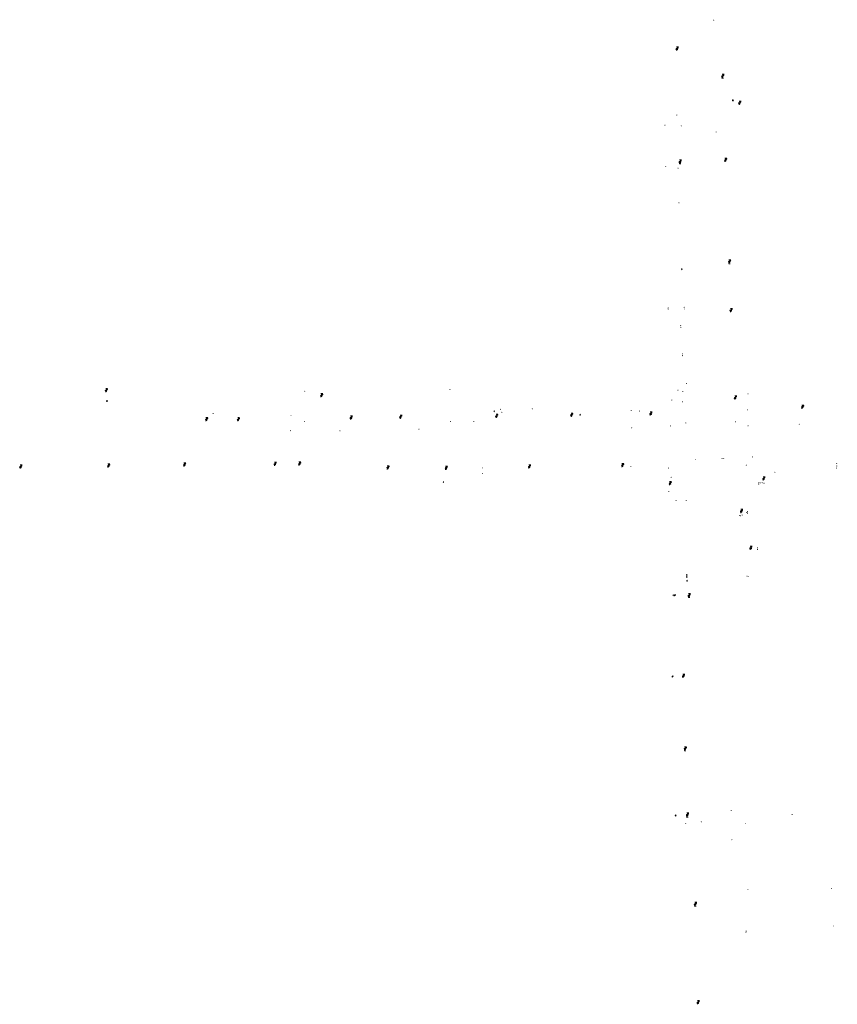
# Model space of a CAD drawing. Header units: feet. Extents: x 2474544 to 2485489, y 499118 to 500978.
# Tile 1 of 6: x 2474544 to 2475868, y 499118 to 500711. Entities that reach past the tile are written whole.
import ezdxf

# ---------------------------------------------------------------- set-up
doc = ezdxf.new("R2010")
doc.units = ezdxf.units.FT
doc.header["$MEASUREMENT"] = 0
doc.layers.add('UT_X_Misc_Cells', color=7, linetype='Continuous', lineweight=0)
doc.layers.add('UT_X_Telecom_Cells', color=30, linetype='Continuous', lineweight=0)
doc.layers.get('UT_X_Telecom_Cells').off()

# ---------------------------------------------------------------- blocks, each defined once
blk = doc.blocks.new('TPW')
at = {"layer": 'UT_X_Misc_Cells', "color": 30, "linetype": 'Continuous', "lineweight": 0}
for p, q in [((0.128, 0.18), (-0.032, 0.18)), ((0.048, 0.18), (-0.032, -0.12)), ((0.023, 0.086), (0.083, 0.086)), ((0.04, 0.15), (0.083, 0.15))]:
    blk.add_line(p, q, dxfattribs=at)
blk.add_circle((0, 0), 0.065, dxfattribs=at)
at = {"layer": 'UT_X_Misc_Cells', "color": 30, "linetype": 'Continuous', "lineweight": 0, "extrusion": (0, 0, -1)}
blk.add_arc((-0.083, 0.118), 0.0319, 88.8767, 271.1233, dxfattribs=at)
blk = doc.blocks.new('DM')
at = {"layer": 'UT_X_Misc_Cells', "linetype": 'Continuous', "lineweight": 0}
h = blk.add_hatch(color=52, dxfattribs=at)
edge = h.paths.add_edge_path()
edge.add_arc((0, 0), 0.01, 0, 360)
at = {"layer": 'UT_X_Misc_Cells', "color": 52, "linetype": 'Continuous', "lineweight": 0}
blk.add_arc((0.04, 0), 0.04, 90, 270, dxfattribs=at)
blk = doc.blocks.new('TLPW')
at = {"layer": 'UT_X_Misc_Cells', "color": 30, "linetype": 'Continuous', "lineweight": 0}
for p, q in [((0.048, 0.18), (-0.04, -0.15)), ((0.128, 0.18), (-0.032, 0.18)), ((0.023, 0.086), (0.083, 0.086)), ((0.04, 0.15), (0.083, 0.15)), ((0.08, -0.15), (-0.04, -0.15))]:
    blk.add_line(p, q, dxfattribs=at)
blk.add_circle((0, 0), 0.065, dxfattribs=at)
at = {"layer": 'UT_X_Misc_Cells', "color": 30, "linetype": 'Continuous', "lineweight": 0, "extrusion": (0, 0, -1)}
blk.add_arc((-0.083, 0.118), 0.0319, 88.8767, 271.1233, dxfattribs=at)
blk = doc.blocks.new('Generic Plan - Node')
at = {"layer": 'UT_X_Misc_Cells', "linetype": 'Continuous', "lineweight": 0}
h = blk.add_hatch(color=256, dxfattribs=at)
edge = h.paths.add_edge_path()
edge.add_arc((0, 0), 0.833, 0, 360)
blk = doc.blocks.new('Generic Plan - Node_68')
at = {"layer": 'UT_X_Misc_Cells', "linetype": 'Continuous', "lineweight": 0}
h = blk.add_hatch(color=256, dxfattribs=at)
edge = h.paths.add_edge_path()
edge.add_arc((0, 0), 0.833, 0, 360)
blk = doc.blocks.new('Generic Plan - Node_88')
at = {"layer": 'UT_X_Misc_Cells', "linetype": 'Continuous', "lineweight": 0}
h = blk.add_hatch(color=256, dxfattribs=at)
edge = h.paths.add_edge_path()
edge.add_arc((0, 0), 0.833, 0, 360)
blk = doc.blocks.new('Generic Plan - Node_89')
at = {"layer": 'UT_X_Misc_Cells', "linetype": 'Continuous', "lineweight": 0}
h = blk.add_hatch(color=256, dxfattribs=at)
edge = h.paths.add_edge_path()
edge.add_arc((0, 0), 0.833, 0, 360)
blk = doc.blocks.new('Generic Plan - Node_90')
at = {"layer": 'UT_X_Misc_Cells', "linetype": 'Continuous', "lineweight": 0}
h = blk.add_hatch(color=256, dxfattribs=at)
edge = h.paths.add_edge_path()
edge.add_arc((0, 0), 0.833, 0, 360)
blk = doc.blocks.new('Generic Plan - Node_91')
at = {"layer": 'UT_X_Misc_Cells', "linetype": 'Continuous', "lineweight": 0}
h = blk.add_hatch(color=256, dxfattribs=at)
edge = h.paths.add_edge_path()
edge.add_arc((0, 0), 0.833, 0, 360)
blk = doc.blocks.new('Generic Plan - Node_92')
at = {"layer": 'UT_X_Misc_Cells', "linetype": 'Continuous', "lineweight": 0}
h = blk.add_hatch(color=256, dxfattribs=at)
edge = h.paths.add_edge_path()
edge.add_arc((0, 0), 0.833, 0, 360)
blk = doc.blocks.new('Generic Plan - Node_93')
at = {"layer": 'UT_X_Misc_Cells', "linetype": 'Continuous', "lineweight": 0}
h = blk.add_hatch(color=256, dxfattribs=at)
edge = h.paths.add_edge_path()
edge.add_arc((0, 0), 0.833, 0, 360)
blk = doc.blocks.new('Generic Plan - Node_94')
at = {"layer": 'UT_X_Misc_Cells', "linetype": 'Continuous', "lineweight": 0}
h = blk.add_hatch(color=256, dxfattribs=at)
edge = h.paths.add_edge_path()
edge.add_arc((0, 0), 0.833, 0, 360)
blk = doc.blocks.new('Generic Plan - Node_95')
at = {"layer": 'UT_X_Misc_Cells', "linetype": 'Continuous', "lineweight": 0}
h = blk.add_hatch(color=256, dxfattribs=at)
edge = h.paths.add_edge_path()
edge.add_arc((0, 0), 0.833, 0, 360)
blk = doc.blocks.new('Generic Plan - Node_96')
at = {"layer": 'UT_X_Misc_Cells', "linetype": 'Continuous', "lineweight": 0}
h = blk.add_hatch(color=256, dxfattribs=at)
edge = h.paths.add_edge_path()
edge.add_arc((0, 0), 0.833, 0, 360)
blk = doc.blocks.new('Generic Plan - Node_97')
at = {"layer": 'UT_X_Misc_Cells', "linetype": 'Continuous', "lineweight": 0}
h = blk.add_hatch(color=256, dxfattribs=at)
edge = h.paths.add_edge_path()
edge.add_arc((0, 0), 0.833, 0, 360)
blk = doc.blocks.new('Generic Plan - Node_98')
at = {"layer": 'UT_X_Misc_Cells', "linetype": 'Continuous', "lineweight": 0}
h = blk.add_hatch(color=256, dxfattribs=at)
edge = h.paths.add_edge_path()
edge.add_arc((0, 0), 0.833, 0, 360)
blk = doc.blocks.new('Generic Plan - Node_112')
at = {"layer": 'UT_X_Misc_Cells', "linetype": 'Continuous', "lineweight": 0}
h = blk.add_hatch(color=256, dxfattribs=at)
edge = h.paths.add_edge_path()
edge.add_arc((0, 0), 0.833, 0, 360)
blk = doc.blocks.new('Generic Plan - Node_113')
at = {"layer": 'UT_X_Misc_Cells', "linetype": 'Continuous', "lineweight": 0}
h = blk.add_hatch(color=256, dxfattribs=at)
edge = h.paths.add_edge_path()
edge.add_arc((0, 0), 0.833, 0, 360)
blk = doc.blocks.new('Generic Plan - Node_120')
at = {"layer": 'UT_X_Misc_Cells', "linetype": 'Continuous', "lineweight": 0}
h = blk.add_hatch(color=256, dxfattribs=at)
edge = h.paths.add_edge_path()
edge.add_arc((0, 0), 0.833, 0, 360)
blk = doc.blocks.new('Generic Plan - Node_121')
at = {"layer": 'UT_X_Misc_Cells', "linetype": 'Continuous', "lineweight": 0}
h = blk.add_hatch(color=256, dxfattribs=at)
edge = h.paths.add_edge_path()
edge.add_arc((0, 0), 0.833, 0, 360)
blk = doc.blocks.new('Generic Plan - Node_122')
at = {"layer": 'UT_X_Misc_Cells', "linetype": 'Continuous', "lineweight": 0}
h = blk.add_hatch(color=256, dxfattribs=at)
edge = h.paths.add_edge_path()
edge.add_arc((0, 0), 0.833, 0, 360)
blk = doc.blocks.new('Generic Plan - Node_123')
at = {"layer": 'UT_X_Misc_Cells', "linetype": 'Continuous', "lineweight": 0}
h = blk.add_hatch(color=256, dxfattribs=at)
edge = h.paths.add_edge_path()
edge.add_arc((0, 0), 0.833, 0, 360)
blk = doc.blocks.new('Generic Plan - Node_124')
at = {"layer": 'UT_X_Misc_Cells', "linetype": 'Continuous', "lineweight": 0}
h = blk.add_hatch(color=256, dxfattribs=at)
edge = h.paths.add_edge_path()
edge.add_arc((0, 0), 0.833, 0, 360)
blk = doc.blocks.new('Generic Plan - Node_125')
at = {"layer": 'UT_X_Misc_Cells', "linetype": 'Continuous', "lineweight": 0}
h = blk.add_hatch(color=256, dxfattribs=at)
edge = h.paths.add_edge_path()
edge.add_arc((0, 0), 0.833, 0, 360)
blk = doc.blocks.new('Generic Plan - Node_126')
at = {"layer": 'UT_X_Misc_Cells', "linetype": 'Continuous', "lineweight": 0}
h = blk.add_hatch(color=256, dxfattribs=at)
edge = h.paths.add_edge_path()
edge.add_arc((0, 0), 0.833, 0, 360)
blk = doc.blocks.new('Generic Plan - Node_127')
at = {"layer": 'UT_X_Misc_Cells', "linetype": 'Continuous', "lineweight": 0}
h = blk.add_hatch(color=256, dxfattribs=at)
edge = h.paths.add_edge_path()
edge.add_arc((0, 0), 0.833, 0, 360)
blk = doc.blocks.new('Generic Plan - Node_145')
at = {"layer": 'UT_X_Misc_Cells', "linetype": 'Continuous', "lineweight": 0}
h = blk.add_hatch(color=256, dxfattribs=at)
edge = h.paths.add_edge_path()
edge.add_arc((0, 0), 0.833, 0, 360)
blk = doc.blocks.new('Generic Plan - Node_146')
at = {"layer": 'UT_X_Misc_Cells', "linetype": 'Continuous', "lineweight": 0}
h = blk.add_hatch(color=256, dxfattribs=at)
edge = h.paths.add_edge_path()
edge.add_arc((0, 0), 0.833, 0, 360)
blk = doc.blocks.new('Generic Plan - Node_166')
at = {"layer": 'UT_X_Misc_Cells', "linetype": 'Continuous', "lineweight": 0}
h = blk.add_hatch(color=256, dxfattribs=at)
edge = h.paths.add_edge_path()
edge.add_arc((0, 0), 0.833, 0, 360)
blk = doc.blocks.new('Generic Plan - Node_171')
at = {"layer": 'UT_X_Misc_Cells', "linetype": 'Continuous', "lineweight": 0}
h = blk.add_hatch(color=256, dxfattribs=at)
edge = h.paths.add_edge_path()
edge.add_arc((0, 0), 0.833, 0, 360)
blk = doc.blocks.new('Generic Plan - Node_180')
at = {"layer": 'UT_X_Misc_Cells', "linetype": 'Continuous', "lineweight": 0}
h = blk.add_hatch(color=256, dxfattribs=at)
edge = h.paths.add_edge_path()
edge.add_arc((0, 0), 0.833, 0, 360)
blk = doc.blocks.new('Generic Plan - Node_181')
at = {"layer": 'UT_X_Misc_Cells', "linetype": 'Continuous', "lineweight": 0}
h = blk.add_hatch(color=256, dxfattribs=at)
edge = h.paths.add_edge_path()
edge.add_arc((0, 0), 0.833, 0, 360)
blk = doc.blocks.new('Generic Plan - Node_189')
at = {"layer": 'UT_X_Misc_Cells', "linetype": 'Continuous', "lineweight": 0}
h = blk.add_hatch(color=256, dxfattribs=at)
edge = h.paths.add_edge_path()
edge.add_arc((0, 0), 0.833, 0, 360)
blk = doc.blocks.new('Generic Plan - Node_190')
at = {"layer": 'UT_X_Misc_Cells', "linetype": 'Continuous', "lineweight": 0}
h = blk.add_hatch(color=256, dxfattribs=at)
edge = h.paths.add_edge_path()
edge.add_arc((0, 0), 0.833, 0, 360)
blk = doc.blocks.new('Generic Plan - Node_213')
at = {"layer": 'UT_X_Misc_Cells', "linetype": 'Continuous', "lineweight": 0}
h = blk.add_hatch(color=256, dxfattribs=at)
edge = h.paths.add_edge_path()
edge.add_arc((0, 0), 0.833, 0, 360)
blk = doc.blocks.new('Generic Plan - Node_214')
at = {"layer": 'UT_X_Misc_Cells', "linetype": 'Continuous', "lineweight": 0}
h = blk.add_hatch(color=256, dxfattribs=at)
edge = h.paths.add_edge_path()
edge.add_arc((0, 0), 0.833, 0, 360)
blk = doc.blocks.new('Generic Plan - Node_215')
at = {"layer": 'UT_X_Misc_Cells', "linetype": 'Continuous', "lineweight": 0}
h = blk.add_hatch(color=256, dxfattribs=at)
edge = h.paths.add_edge_path()
edge.add_arc((0, 0), 0.833, 0, 360)
blk = doc.blocks.new('Generic Plan - Node_216')
at = {"layer": 'UT_X_Misc_Cells', "linetype": 'Continuous', "lineweight": 0}
h = blk.add_hatch(color=256, dxfattribs=at)
edge = h.paths.add_edge_path()
edge.add_arc((0, 0), 0.833, 0, 360)
blk = doc.blocks.new('Generic Plan - Node_217')
at = {"layer": 'UT_X_Misc_Cells', "linetype": 'Continuous', "lineweight": 0}
h = blk.add_hatch(color=256, dxfattribs=at)
edge = h.paths.add_edge_path()
edge.add_arc((0, 0), 0.833, 0, 360)
blk = doc.blocks.new('Generic Plan - Node_218')
at = {"layer": 'UT_X_Misc_Cells', "linetype": 'Continuous', "lineweight": 0}
h = blk.add_hatch(color=256, dxfattribs=at)
edge = h.paths.add_edge_path()
edge.add_arc((0, 0), 0.833, 0, 360)
blk = doc.blocks.new('Generic Plan - Node_219')
at = {"layer": 'UT_X_Misc_Cells', "linetype": 'Continuous', "lineweight": 0}
h = blk.add_hatch(color=256, dxfattribs=at)
edge = h.paths.add_edge_path()
edge.add_arc((0, 0), 0.833, 0, 360)
blk = doc.blocks.new('Generic Plan - Node_220')
at = {"layer": 'UT_X_Misc_Cells', "linetype": 'Continuous', "lineweight": 0}
h = blk.add_hatch(color=256, dxfattribs=at)
edge = h.paths.add_edge_path()
edge.add_arc((0, 0), 0.833, 0, 360)
blk = doc.blocks.new('Generic Plan - Node_221')
at = {"layer": 'UT_X_Misc_Cells', "linetype": 'Continuous', "lineweight": 0}
h = blk.add_hatch(color=256, dxfattribs=at)
edge = h.paths.add_edge_path()
edge.add_arc((0, 0), 0.833, 0, 360)
blk = doc.blocks.new('Generic Plan - Node_222')
at = {"layer": 'UT_X_Misc_Cells', "linetype": 'Continuous', "lineweight": 0}
h = blk.add_hatch(color=256, dxfattribs=at)
edge = h.paths.add_edge_path()
edge.add_arc((0, 0), 0.833, 0, 360)
blk = doc.blocks.new('Generic Plan - Node_223')
at = {"layer": 'UT_X_Misc_Cells', "linetype": 'Continuous', "lineweight": 0}
h = blk.add_hatch(color=256, dxfattribs=at)
edge = h.paths.add_edge_path()
edge.add_arc((0, 0), 0.833, 0, 360)
blk = doc.blocks.new('Generic Plan - Node_224')
at = {"layer": 'UT_X_Misc_Cells', "linetype": 'Continuous', "lineweight": 0}
h = blk.add_hatch(color=256, dxfattribs=at)
edge = h.paths.add_edge_path()
edge.add_arc((0, 0), 0.833, 0, 360)
blk = doc.blocks.new('Generic Plan - Node_225')
at = {"layer": 'UT_X_Misc_Cells', "linetype": 'Continuous', "lineweight": 0}
h = blk.add_hatch(color=256, dxfattribs=at)
edge = h.paths.add_edge_path()
edge.add_arc((0, 0), 0.833, 0, 360)
blk = doc.blocks.new('Generic Plan - Node_226')
at = {"layer": 'UT_X_Misc_Cells', "linetype": 'Continuous', "lineweight": 0}
h = blk.add_hatch(color=256, dxfattribs=at)
edge = h.paths.add_edge_path()
edge.add_arc((0, 0), 0.833, 0, 360)
blk = doc.blocks.new('Generic Plan - Node_227')
at = {"layer": 'UT_X_Misc_Cells', "linetype": 'Continuous', "lineweight": 0}
h = blk.add_hatch(color=256, dxfattribs=at)
edge = h.paths.add_edge_path()
edge.add_arc((0, 0), 0.833, 0, 360)
blk = doc.blocks.new('Generic Plan - Node_228')
at = {"layer": 'UT_X_Misc_Cells', "linetype": 'Continuous', "lineweight": 0}
h = blk.add_hatch(color=256, dxfattribs=at)
edge = h.paths.add_edge_path()
edge.add_arc((0, 0), 0.833, 0, 360)
blk = doc.blocks.new('Generic Plan - Node_229')
at = {"layer": 'UT_X_Misc_Cells', "linetype": 'Continuous', "lineweight": 0}
h = blk.add_hatch(color=256, dxfattribs=at)
edge = h.paths.add_edge_path()
edge.add_arc((0, 0), 0.833, 0, 360)
blk = doc.blocks.new('Generic Plan - Node_230')
at = {"layer": 'UT_X_Misc_Cells', "linetype": 'Continuous', "lineweight": 0}
h = blk.add_hatch(color=256, dxfattribs=at)
edge = h.paths.add_edge_path()
edge.add_arc((0, 0), 0.833, 0, 360)
blk = doc.blocks.new('Generic Plan - Node_231')
at = {"layer": 'UT_X_Misc_Cells', "linetype": 'Continuous', "lineweight": 0}
h = blk.add_hatch(color=256, dxfattribs=at)
edge = h.paths.add_edge_path()
edge.add_arc((0, 0), 0.833, 0, 360)
blk = doc.blocks.new('Generic Plan - Node_232')
at = {"layer": 'UT_X_Misc_Cells', "linetype": 'Continuous', "lineweight": 0}
h = blk.add_hatch(color=256, dxfattribs=at)
edge = h.paths.add_edge_path()
edge.add_arc((0, 0), 0.833, 0, 360)
blk = doc.blocks.new('Generic Plan - Node_233')
at = {"layer": 'UT_X_Misc_Cells', "linetype": 'Continuous', "lineweight": 0}
h = blk.add_hatch(color=256, dxfattribs=at)
edge = h.paths.add_edge_path()
edge.add_arc((0, 0), 0.833, 0, 360)
blk = doc.blocks.new('Generic Plan - Node_234')
at = {"layer": 'UT_X_Misc_Cells', "linetype": 'Continuous', "lineweight": 0}
h = blk.add_hatch(color=256, dxfattribs=at)
edge = h.paths.add_edge_path()
edge.add_arc((0, 0), 0.833, 0, 360)
blk = doc.blocks.new('Generic Plan - Node_235')
at = {"layer": 'UT_X_Misc_Cells', "linetype": 'Continuous', "lineweight": 0}
h = blk.add_hatch(color=256, dxfattribs=at)
edge = h.paths.add_edge_path()
edge.add_arc((0, 0), 0.833, 0, 360)
blk = doc.blocks.new('Generic Plan - Node_236')
at = {"layer": 'UT_X_Misc_Cells', "linetype": 'Continuous', "lineweight": 0}
h = blk.add_hatch(color=256, dxfattribs=at)
edge = h.paths.add_edge_path()
edge.add_arc((0, 0), 0.833, 0, 360)
blk = doc.blocks.new('Generic Plan - Node_237')
at = {"layer": 'UT_X_Misc_Cells', "linetype": 'Continuous', "lineweight": 0}
h = blk.add_hatch(color=256, dxfattribs=at)
edge = h.paths.add_edge_path()
edge.add_arc((0, 0), 0.833, 0, 360)
blk = doc.blocks.new('Generic Plan - Node_386')
at = {"layer": 'UT_X_Misc_Cells', "linetype": 'Continuous', "lineweight": 0}
h = blk.add_hatch(color=256, dxfattribs=at)
edge = h.paths.add_edge_path()
edge.add_arc((0, 0), 0.833, 0, 360)
blk = doc.blocks.new('Generic Plan - Node_387')
at = {"layer": 'UT_X_Misc_Cells', "linetype": 'Continuous', "lineweight": 0}
h = blk.add_hatch(color=256, dxfattribs=at)
edge = h.paths.add_edge_path()
edge.add_arc((0, 0), 0.833, 0, 360)
blk = doc.blocks.new('Generic Plan - Node_388')
at = {"layer": 'UT_X_Misc_Cells', "linetype": 'Continuous', "lineweight": 0}
h = blk.add_hatch(color=256, dxfattribs=at)
edge = h.paths.add_edge_path()
edge.add_arc((0, 0), 0.833, 0, 360)
blk = doc.blocks.new('Generic Plan - Node_389')
at = {"layer": 'UT_X_Misc_Cells', "linetype": 'Continuous', "lineweight": 0}
h = blk.add_hatch(color=256, dxfattribs=at)
edge = h.paths.add_edge_path()
edge.add_arc((0, 0), 0.833, 0, 360)
blk = doc.blocks.new('Generic Plan - Node_390')
at = {"layer": 'UT_X_Misc_Cells', "linetype": 'Continuous', "lineweight": 0}
h = blk.add_hatch(color=256, dxfattribs=at)
edge = h.paths.add_edge_path()
edge.add_arc((0, 0), 0.833, 0, 360)
blk = doc.blocks.new('Generic Plan - Node_391')
at = {"layer": 'UT_X_Misc_Cells', "linetype": 'Continuous', "lineweight": 0}
h = blk.add_hatch(color=256, dxfattribs=at)
edge = h.paths.add_edge_path()
edge.add_arc((0, 0), 0.833, 0, 360)
blk = doc.blocks.new('Generic Plan - Node_392')
at = {"layer": 'UT_X_Misc_Cells', "linetype": 'Continuous', "lineweight": 0}
h = blk.add_hatch(color=256, dxfattribs=at)
edge = h.paths.add_edge_path()
edge.add_arc((0, 0), 0.833, 0, 360)
blk = doc.blocks.new('Generic Plan - Node_393')
at = {"layer": 'UT_X_Misc_Cells', "linetype": 'Continuous', "lineweight": 0}
h = blk.add_hatch(color=256, dxfattribs=at)
edge = h.paths.add_edge_path()
edge.add_arc((0, 0), 0.833, 0, 360)
blk = doc.blocks.new('Generic Plan - Node_394')
at = {"layer": 'UT_X_Misc_Cells', "linetype": 'Continuous', "lineweight": 0}
h = blk.add_hatch(color=256, dxfattribs=at)
edge = h.paths.add_edge_path()
edge.add_arc((0, 0), 0.833, 0, 360)
blk = doc.blocks.new('Generic Plan - Node_395')
at = {"layer": 'UT_X_Misc_Cells', "linetype": 'Continuous', "lineweight": 0}
h = blk.add_hatch(color=256, dxfattribs=at)
edge = h.paths.add_edge_path()
edge.add_arc((0, 0), 0.833, 0, 360)
blk = doc.blocks.new('Generic Plan - Node_396')
at = {"layer": 'UT_X_Misc_Cells', "linetype": 'Continuous', "lineweight": 0}
h = blk.add_hatch(color=256, dxfattribs=at)
edge = h.paths.add_edge_path()
edge.add_arc((0, 0), 0.833, 0, 360)
blk = doc.blocks.new('Generic Plan - Node_397')
at = {"layer": 'UT_X_Misc_Cells', "linetype": 'Continuous', "lineweight": 0}
h = blk.add_hatch(color=256, dxfattribs=at)
edge = h.paths.add_edge_path()
edge.add_arc((0, 0), 0.833, 0, 360)
blk = doc.blocks.new('Generic Plan - Node_398')
at = {"layer": 'UT_X_Misc_Cells', "linetype": 'Continuous', "lineweight": 0}
h = blk.add_hatch(color=256, dxfattribs=at)
edge = h.paths.add_edge_path()
edge.add_arc((0, 0), 0.833, 0, 360)
blk = doc.blocks.new('Generic Plan - Node_399')
at = {"layer": 'UT_X_Misc_Cells', "linetype": 'Continuous', "lineweight": 0}
h = blk.add_hatch(color=256, dxfattribs=at)
edge = h.paths.add_edge_path()
edge.add_arc((0, 0), 0.833, 0, 360)
blk = doc.blocks.new('Generic Plan - Node_491')
at = {"layer": 'UT_X_Misc_Cells', "linetype": 'Continuous', "lineweight": 0}
h = blk.add_hatch(color=256, dxfattribs=at)
edge = h.paths.add_edge_path()
edge.add_arc((0, 0), 0.833, 0, 360)
blk = doc.blocks.new('Generic Plan - Node_492')
at = {"layer": 'UT_X_Misc_Cells', "linetype": 'Continuous', "lineweight": 0}
h = blk.add_hatch(color=256, dxfattribs=at)
edge = h.paths.add_edge_path()
edge.add_arc((0, 0), 0.833, 0, 360)
blk = doc.blocks.new('Generic Plan - Node_493')
at = {"layer": 'UT_X_Misc_Cells', "linetype": 'Continuous', "lineweight": 0}
h = blk.add_hatch(color=256, dxfattribs=at)
edge = h.paths.add_edge_path()
edge.add_arc((0, 0), 0.833, 0, 360)
blk = doc.blocks.new('Generic Plan - Node_494')
at = {"layer": 'UT_X_Misc_Cells', "linetype": 'Continuous', "lineweight": 0}
h = blk.add_hatch(color=256, dxfattribs=at)
edge = h.paths.add_edge_path()
edge.add_arc((0, 0), 0.833, 0, 360)
blk = doc.blocks.new('Generic Plan - Node_495')
at = {"layer": 'UT_X_Misc_Cells', "linetype": 'Continuous', "lineweight": 0}
h = blk.add_hatch(color=256, dxfattribs=at)
edge = h.paths.add_edge_path()
edge.add_arc((0, 0), 0.833, 0, 360)
blk = doc.blocks.new('Generic Plan - Node_496')
at = {"layer": 'UT_X_Misc_Cells', "linetype": 'Continuous', "lineweight": 0}
h = blk.add_hatch(color=256, dxfattribs=at)
edge = h.paths.add_edge_path()
edge.add_arc((0, 0), 0.833, 0, 360)
blk = doc.blocks.new('Generic Plan - Node_497')
at = {"layer": 'UT_X_Misc_Cells', "linetype": 'Continuous', "lineweight": 0}
h = blk.add_hatch(color=256, dxfattribs=at)
edge = h.paths.add_edge_path()
edge.add_arc((0, 0), 0.833, 0, 360)
blk = doc.blocks.new('Generic Plan - Node_498')
at = {"layer": 'UT_X_Misc_Cells', "linetype": 'Continuous', "lineweight": 0}
h = blk.add_hatch(color=256, dxfattribs=at)
edge = h.paths.add_edge_path()
edge.add_arc((0, 0), 0.833, 0, 360)
blk = doc.blocks.new('Generic Plan - Node_499')
at = {"layer": 'UT_X_Misc_Cells', "linetype": 'Continuous', "lineweight": 0}
h = blk.add_hatch(color=256, dxfattribs=at)
edge = h.paths.add_edge_path()
edge.add_arc((0, 0), 0.833, 0, 360)
blk = doc.blocks.new('Generic Plan - Node_500')
at = {"layer": 'UT_X_Misc_Cells', "linetype": 'Continuous', "lineweight": 0}
h = blk.add_hatch(color=256, dxfattribs=at)
edge = h.paths.add_edge_path()
edge.add_arc((0, 0), 0.833, 0, 360)
blk = doc.blocks.new('Generic Plan - Node_501')
at = {"layer": 'UT_X_Misc_Cells', "linetype": 'Continuous', "lineweight": 0}
h = blk.add_hatch(color=256, dxfattribs=at)
edge = h.paths.add_edge_path()
edge.add_arc((0, 0), 0.833, 0, 360)
blk = doc.blocks.new('Generic Plan - Node_502')
at = {"layer": 'UT_X_Misc_Cells', "linetype": 'Continuous', "lineweight": 0}
h = blk.add_hatch(color=256, dxfattribs=at)
edge = h.paths.add_edge_path()
edge.add_arc((0, 0), 0.833, 0, 360)
blk = doc.blocks.new('Generic Plan - Node_503')
at = {"layer": 'UT_X_Misc_Cells', "linetype": 'Continuous', "lineweight": 0}
h = blk.add_hatch(color=256, dxfattribs=at)
edge = h.paths.add_edge_path()
edge.add_arc((0, 0), 0.833, 0, 360)
blk = doc.blocks.new('Generic Plan - Node_504')
at = {"layer": 'UT_X_Misc_Cells', "linetype": 'Continuous', "lineweight": 0}
h = blk.add_hatch(color=256, dxfattribs=at)
edge = h.paths.add_edge_path()
edge.add_arc((0, 0), 0.833, 0, 360)
blk = doc.blocks.new('Generic Plan - Node_505')
at = {"layer": 'UT_X_Misc_Cells', "linetype": 'Continuous', "lineweight": 0}
h = blk.add_hatch(color=256, dxfattribs=at)
edge = h.paths.add_edge_path()
edge.add_arc((0, 0), 0.833, 0, 360)
blk = doc.blocks.new('Generic Plan - Node_506')
at = {"layer": 'UT_X_Misc_Cells', "linetype": 'Continuous', "lineweight": 0}
h = blk.add_hatch(color=256, dxfattribs=at)
edge = h.paths.add_edge_path()
edge.add_arc((0, 0), 0.833, 0, 360)
blk = doc.blocks.new('Generic Plan - Node_507')
at = {"layer": 'UT_X_Misc_Cells', "linetype": 'Continuous', "lineweight": 0}
h = blk.add_hatch(color=256, dxfattribs=at)
edge = h.paths.add_edge_path()
edge.add_arc((0, 0), 0.833, 0, 360)
blk = doc.blocks.new('Generic Plan - Node_508')
at = {"layer": 'UT_X_Misc_Cells', "linetype": 'Continuous', "lineweight": 0}
h = blk.add_hatch(color=256, dxfattribs=at)
edge = h.paths.add_edge_path()
edge.add_arc((0, 0), 0.833, 0, 360)
blk = doc.blocks.new('Generic Plan - Node_575')
at = {"layer": 'UT_X_Misc_Cells', "linetype": 'Continuous', "lineweight": 0}
h = blk.add_hatch(color=256, dxfattribs=at)
edge = h.paths.add_edge_path()
edge.add_arc((0, 0), 0.833, 0, 360)
blk = doc.blocks.new('Generic Plan - Node_577')
at = {"layer": 'UT_X_Misc_Cells', "linetype": 'Continuous', "lineweight": 0}
h = blk.add_hatch(color=256, dxfattribs=at)
edge = h.paths.add_edge_path()
edge.add_arc((0, 0), 0.833, 0, 360)
blk = doc.blocks.new('Generic Plan - Node_578')
at = {"layer": 'UT_X_Misc_Cells', "linetype": 'Continuous', "lineweight": 0}
h = blk.add_hatch(color=256, dxfattribs=at)
edge = h.paths.add_edge_path()
edge.add_arc((0, 0), 0.833, 0, 360)
blk = doc.blocks.new('Generic Plan - Node_579')
at = {"layer": 'UT_X_Misc_Cells', "linetype": 'Continuous', "lineweight": 0}
h = blk.add_hatch(color=256, dxfattribs=at)
edge = h.paths.add_edge_path()
edge.add_arc((0, 0), 0.833, 0, 360)
blk = doc.blocks.new('Generic Plan - Node_580')
at = {"layer": 'UT_X_Misc_Cells', "linetype": 'Continuous', "lineweight": 0}
h = blk.add_hatch(color=256, dxfattribs=at)
edge = h.paths.add_edge_path()
edge.add_arc((0, 0), 0.833, 0, 360)
blk = doc.blocks.new('Generic Plan - Node_581')
at = {"layer": 'UT_X_Misc_Cells', "linetype": 'Continuous', "lineweight": 0}
h = blk.add_hatch(color=256, dxfattribs=at)
edge = h.paths.add_edge_path()
edge.add_arc((0, 0), 0.833, 0, 360)
blk = doc.blocks.new('Generic Plan - Node_663')
at = {"layer": 'UT_X_Misc_Cells', "linetype": 'Continuous', "lineweight": 0}
h = blk.add_hatch(color=256, dxfattribs=at)
edge = h.paths.add_edge_path()
edge.add_arc((0, 0), 0.833, 0, 360)

msp = doc.modelspace()

# ---------------------------------------------------------------- block references
at = {"layer": 'UT_X_Misc_Cells', "linetype": 'Continuous', "lineweight": 0}
for name, p in [('Generic Plan - Node_113', (2475668, 500710.4)), ('Generic Plan - Node_579', (2475668, 500710.3)), ('Generic Plan - Node_396', (2475608.4, 500556.9)), ('Generic Plan - Node_507', (2475589.1, 500540.6)), ('Generic Plan - Node_508', (2475615.5, 500539.3)), ('Generic Plan - Node_397', (2475590.3, 500473.9)), ('Generic Plan - Node_394', (2475610.2, 500471.1)), ('Generic Plan - Node_504', (2475594.1, 500243)), ('Generic Plan - Node_505', (2475594.3, 500244.9)), ('Generic Plan - Node_506', (2475620.3, 500245.9)), ('Generic Plan - Node_503', (2475620.5, 500243.1)), ('Generic Plan - Node_222', (2475624, 500122.7)), ('Generic Plan - Node_663', (2475005.9, 500110)), ('Generic Plan - Node_498', (2475240.9, 500112.8)), ('Generic Plan - Node_145', (2475610.1, 500111.7)), ('Generic Plan - Node_146', (2475617.9, 500109.5)), ('Generic Plan - Node_398', (2475723.5, 500105.7)), ('Generic Plan - Node_223', (2475600.2, 500095.8)), ('Generic Plan - Node_395', (2475617.6, 500092.8)), ('Generic Plan - Node_126', (2474857.6, 500074.1)), ('Generic Plan - Node_95', (2475322.7, 500080.9)), ('Generic Plan - Node_94', (2475325, 500076)), ('Generic Plan - Node_124', (2475534.3, 500078.7)), ('Generic Plan - Node_125', (2475547.9, 500078)), ('Generic Plan - Node_399', (2475722.4, 500080.1)), ('Generic Plan - Node_123', (2474983.7, 500071)), ('Generic Plan - Node_575', (2475005.8, 500061)), ('Generic Plan - Node_497', (2475241.9, 500060.9)), ('Generic Plan - Node_499', (2475279.5, 500060.9)), ('Generic Plan - Node', (2475703, 500060.6)), ('Generic Plan - Node_121', (2474982.9, 500046.1)), ('Generic Plan - Node_122', (2475535.2, 500050.7)), ('Generic Plan - Node_127', (2475598, 500053.9)), ('Generic Plan - Node_68', (2475723.6, 500054.2)), ('Generic Plan - Node_190', (2475806.5, 500056.6)), ('Generic Plan - Node_89', (2475638.2, 499999.3)), ('Generic Plan - Node_577', (2475638.2, 499999.3)), ('Generic Plan - Node_581', (2475684.2, 500001.4)), ('Generic Plan - Node_390', (2475730.7, 500003.7)), ('Generic Plan - Node_218', (2475233.6, 499983.8)), ('Generic Plan - Node_386', (2475234.3, 499983.3)), ('Generic Plan - Node_93', (2475293.5, 499985.9)), ('Generic Plan - Node_221', (2475533.9, 499988)), ('Generic Plan - Node_112', (2475594.7, 499985.8)), ('Generic Plan - Node_235', (2475720.7, 499990.5)), ('Generic Plan - Node_120', (2475866.7, 499985.7)), ('Generic Plan - Node_237', (2475867.1, 499993.1)), ('Generic Plan - Node_393', (2475867.3, 499989.1)), ('Generic Plan - Node_387', (2475230.2, 499962.2)), ('Generic Plan - Node_219', (2475230.5, 499963.5)), ('Generic Plan - Node_500', (2475293.8, 499976.7)), ('Generic Plan - Node_220', (2475599.1, 499970.9)), ('Generic Plan - Node_501', (2475595.4, 499947.6)), ('Generic Plan - Node_233', (2475740.9, 499959.8)), ('Generic Plan - Node_234', (2475740.9, 499961.9)), ('Generic Plan - Node_236', (2475743.1, 499961.8)), ('Generic Plan - Node_391', (2475746.4, 499962.1)), ('Generic Plan - Node_392', (2475749.4, 499961.3)), ('Generic Plan - Node_92', (2475607, 499933.3)), ('Generic Plan - Node_502', (2475623.3, 499933.1)), ('Generic Plan - Node_232', (2475722.9, 499915.6)), ('Generic Plan - Node_231', (2475709.6, 499908.7)), ('Generic Plan - Node_230', (2475711.6, 499908.5)), ('Generic Plan - Node_229', (2475714, 499909.7)), ('Generic Plan - Node_228', (2475721.6, 499913.9)), ('Generic Plan - Node_225', (2475722.6, 499912.7)), ('Generic Plan - Node_227', (2475729.1, 499855.7)), ('Generic Plan - Node_389', (2475738.8, 499853.9)), ('Generic Plan - Node_226', (2475738.9, 499856.6)), ('Generic Plan - Node_388', (2475721.9, 499810.9)), ('Generic Plan - Node_224', (2475724.6, 499810)), ('Generic Plan - Node_90', (2475696.2, 499431.5)), ('Generic Plan - Node_98', (2475794.9, 499425.3)), ('Generic Plan - Node_578', (2475647.9, 499413.2)), ('Generic Plan - Node_491', (2475719.8, 499410.9)), ('Generic Plan - Node_91', (2475697.5, 499384.4)), ('Generic Plan - Node_580', (2475697.5, 499384.4)), ('Generic Plan - Node_493', (2475723.4, 499303.6)), ('Generic Plan - Node_494', (2475858.4, 499305.6)), ('Generic Plan - Node_492', (2475720.2, 499234.9)), ('Generic Plan - Node_495', (2475720.6, 499236.6)), ('Generic Plan - Node_496', (2475862.2, 499244.8))]:
    msp.add_blockref(name, p, dxfattribs=at)
at = {"layer": 'UT_X_Misc_Cells', "color": 30, "linetype": 'Continuous', "lineweight": 0, "xscale": 20, "yscale": 20, "zscale": 20}
for p in [(2475682.1, 500619.4), (2475613.2, 500480.8), (2475693.2, 500319.3), (2475627.8, 499779.1), (2475621.5, 499531.2), (2475625, 499424.1), (2475637.9, 499279.7)]:
    msp.add_blockref('TLPW', p, dxfattribs=at)
at = {"layer": 'UT_X_Misc_Cells', "linetype": 'Continuous', "lineweight": 0}
for name, p, rotation in [('Generic Plan - Node_166', (2475672.1, 500529.5), 182.4294745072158), ('Generic Plan - Node_217', (2475611.7, 500415), 91.65724243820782), ('Generic Plan - Node_216', (2475614.6, 500216.5), 94.65132978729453), ('Generic Plan - Node_215', (2475614.8, 500213.5), 81.43294134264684), ('Generic Plan - Node_214', (2475617.2, 500170.7), 89.18178784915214), ('Generic Plan - Node_213', (2475617.4, 500167.6), 87.71787604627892), ('Generic Plan - Node_96', (2475374.3, 500081.6), 297.638608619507), ('Generic Plan - Node_189', (2475622.9, 500058.7), 5.562846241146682), ('Generic Plan - Node_181', (2475062.9, 500046.1), 90.33462815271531), ('Generic Plan - Node_180', (2475190.8, 500048.8), 270.1209894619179), ('Generic Plan - Node_88', (2475681.5, 500001.3), 2.242272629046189), ('Generic Plan - Node_171', (2475767.1, 499978.9), 319.1630860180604), ('Generic Plan - Node_97', (2475622.7, 499410.5), 5.895091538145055)]:
    msp.add_blockref(name, p, dxfattribs=dict(at, rotation=rotation))
at = {"layer": 'UT_X_Telecom_Cells', "color": 30, "linetype": 'Continuous', "lineweight": 0, "xscale": 20, "yscale": 20, "zscale": 20}
for p in [(2475608.2, 500663.6), (2475709.6, 500576), (2475686.8, 500483.5), (2475695.6, 500240.5), (2474684.3, 500111.1), (2475032.8, 500102.6), (2475702.6, 500099), (2475437.6, 500071.1), (2475565.7, 500073.1), (2475811.4, 500084.1), (2474846.6, 500064.2), (2474898, 500063.8), (2475080.6, 500066.5), (2475160.8, 500068), (2475316.2, 500069.4), (2474957.5, 499991.9), (2474997.2, 499992.1), (2474545.7, 499987.3), (2474688, 499988.8), (2474810.9, 499990.5), (2475140.2, 499985.9), (2475234.5, 499985.1), (2475369.2, 499987.4), (2475520.1, 499989.8), (2475597.1, 499960.4), (2475748.6, 499968), (2475712.5, 499915.4), (2475727.6, 499855.8), (2475618.6, 499648.9), (2475642.3, 499120.5)]:
    msp.add_blockref('TPW', p, dxfattribs=at)
at = {"layer": 'UT_X_Telecom_Cells', "color": 52, "linetype": 'Continuous', "lineweight": 0, "xscale": 20, "yscale": 20, "zscale": 20}
for p in [(2475698.4, 500580.8), (2475699.1, 500580.6), (2475616.1, 500307.5), (2474685.2, 500094.1), (2474685.7, 500094.4), (2475312.3, 500077.6), (2475451.4, 500071.9), (2475624.1, 499812.9), (2475624.2, 499809.6), (2475624.5, 499803.3), (2475602.2, 499780), (2475604.4, 499779.8), (2475605.4, 499780.6), (2475600.7, 499648.3), (2475601.7, 499648.9), (2475605.7, 499423.4), (2475606.5, 499423.6)]:
    msp.add_blockref('DM', p, dxfattribs=at)

doc.saveas('drawing.dxf')
